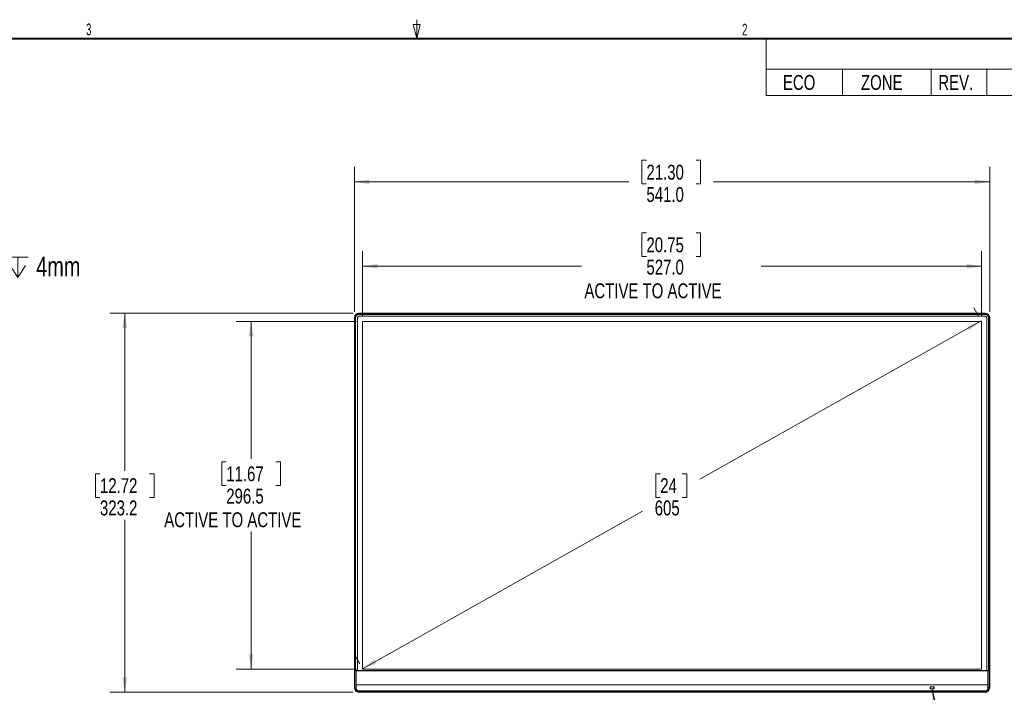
# Model space of a CAD drawing. Header units: millimetres. Extents: x 9 to 550, y 15 to 417.
# Tile 29 of 34: x 195 to 404, y 273 to 417. Entities that reach past the tile are written whole.
import ezdxf

# ---------------------------------------------------------------- set-up
doc = ezdxf.new("R2010")
doc.units = ezdxf.units.MM
doc.styles.add('SLDTEXTSTYLE0', font='TXT', dxfattribs={"width": 0.605})
doc.styles.add('SLDTEXTSTYLE3', font='TXT', dxfattribs={"width": 0.75})
doc.dimstyles.new('SLDDIMSTYLE0', dxfattribs={"dimtxt": 3.175, "dimasz": 3.175, "dimexe": 0, "dimexo": 0.0625, "dimgap": 0.79375, "dimtad": 0, "dimtih": 1, "dimtoh": 1, "dimdec": 1, "dimlfac": 4, "dimrnd": 1e-09, "dimzin": 12, "dimdsep": 46, "dimtxsty": 'SLDTEXTSTYLE3', "dimsah": 1, "dimcen": 0.09, "dimadec": 0, "dimazin": 3, "dimtfac": 1, "dimtdec": 1, "dimtofl": 0, "dimtmove": 0, "dimatfit": 3, "dimfxl": 1, "dimfrac": 2, "dimtolj": 1, "dimtzin": 12, "dimarcsym": 0})
doc.dimstyles.new('SLDDIMSTYLE1', dxfattribs={"dimtxt": 3.175, "dimasz": 3.175, "dimexe": 0, "dimexo": 0.0625, "dimgap": 0.79375, "dimtad": 0, "dimtih": 1, "dimtoh": 1, "dimdec": 1, "dimlfac": 4, "dimrnd": 1e-09, "dimzin": 4, "dimdsep": 46, "dimtxsty": 'SLDTEXTSTYLE3', "dimsah": 1, "dimcen": 0.09, "dimadec": 0, "dimazin": 1, "dimtfac": 1, "dimtdec": 1, "dimtofl": 0, "dimtmove": 0, "dimatfit": 3, "dimfxl": 1, "dimfrac": 2, "dimtolj": 1, "dimtzin": 12, "dimarcsym": 0})
doc.dimstyles.new('SLDDIMSTYLE3', dxfattribs={"dimtxt": 0.18, "dimasz": 3.175, "dimexe": 0, "dimexo": 0.0625, "dimgap": 0, "dimtad": 0, "dimtih": 1, "dimtoh": 1, "dimdec": 0, "dimrnd": 1e-09, "dimzin": 0, "dimdsep": 46, "dimtxsty": 'Standard', "dimsah": 1, "dimcen": 0.09, "dimadec": 0, "dimazin": 0, "dimtfac": 3.175, "dimtdec": 0, "dimtofl": 0, "dimtmove": 0, "dimatfit": 3, "dimfxl": 1, "dimfrac": 2, "dimtolj": 1, "dimtzin": 0, "dimarcsym": 0})
doc.dimstyles.new('SLDDIMSTYLE4', dxfattribs={"dimtxt": 3.175, "dimasz": 3.175, "dimexe": 0, "dimexo": 0.0625, "dimgap": 0.79375, "dimtad": 0, "dimtih": 1, "dimtoh": 1, "dimdec": 0, "dimlfac": 4, "dimrnd": 1e-09, "dimzin": 12, "dimdsep": 46, "dimtxsty": 'SLDTEXTSTYLE3', "dimsah": 1, "dimcen": 0.09, "dimadec": 0, "dimazin": 3, "dimtfac": 1, "dimtdec": 0, "dimtofl": 0, "dimtmove": 0, "dimatfit": 3, "dimfxl": 1, "dimfrac": 2, "dimtolj": 1, "dimtzin": 12, "dimarcsym": 0})

# ---------------------------------------------------------------- blocks, each defined once
blk = doc.blocks.new('SW_TABLEANNOTATION_0')
at = {"color": 0, "linetype": 'Continuous', "lineweight": 0}
for p, q in [((0, 0), (0, -12.16)), ((192.33, 0), (0, 0)), ((192.33, -12.16), (192.33, 0)), ((0, -6.56), (192.33, -6.56)), ((16.26, -6.56), (16.26, -12.16)), ((35.18, -6.56), (35.18, -12.16)), ((46.98, -6.56), (46.98, -12.16)), ((151.92, -6.56), (151.92, -12.16)), ((175.1, -6.56), (175.1, -12.16)), ((0, -12.16), (192.33, -12.16))]:
    blk.add_line(p, q, dxfattribs=at)
at = {"color": 0, "linetype": 'Continuous', "lineweight": 0, "char_height": 3.175, "attachment_point": 1, "style": 'SLDTEXTSTYLE3'}
for s, insert in [('REVISION HISTORY', (77.8, -1.7)), ('ECO', (3.6, -7.79)), ('ZONE', (20.22, -7.79)), ('REV.', (36.68, -7.79)), ('DESCRIPTION', (86.29, -7.79)), ('DATE', (158.48, -7.79)), ("APPR'D", (176.6, -7.79))]:
    blk.add_mtext(s, dxfattribs=dict(at, insert=insert))
blk = doc.blocks.new('SW_SYMBOL_HOLE_DEPTH')
at = {"color": 0, "linetype": 'Continuous', "lineweight": 0}
for p, q in [((0, 875), (800, 875)), ((400, 875), (400, 75)), ((100, 555), (400, 75)), ((700, 555), (400, 75))]:
    blk.add_line(p, q, dxfattribs=at)
blk = doc.blocks.new('SW_NOTE_6')
at = {"color": 0, "linetype": 'Continuous', "lineweight": 0, "xscale": 0.0054074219, "yscale": 0.0054074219, "zscale": 0.0054074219}
blk.add_blockref('SW_SYMBOL_HOLE_DEPTH', (26.97, 0.59), dxfattribs=at)
at = {"color": 0, "linetype": 'Continuous', "lineweight": 0, "char_height": 4.233, "attachment_point": 1, "style": 'SLDTEXTSTYLE3'}
for s, insert in [('4X M4x0.7', (0, 5.46)), ('4mm', (33.02, 5.46))]:
    blk.add_mtext(s, dxfattribs=dict(at, insert=insert))
blk = doc.blocks.new('_D_4')
at = {"color": 7, "linetype": 'Continuous', "lineweight": 0}
for p, q in [((328.31, 386.79), (327.35, 386.79)), ((327.35, 386.79), (327.35, 381.75)), ((338.87, 386.79), (339.84, 386.79)), ((339.84, 386.79), (339.84, 381.75)), ((266.14, 354.51), (266.14, 385.39)), ((401.39, 354.51), (401.39, 385.39)), ((266.14, 382.21), (324.56, 382.21)), ((327.35, 381.75), (328.31, 381.75)), ((339.84, 381.75), (338.87, 381.75)), ((401.39, 382.21), (342.62, 382.21))]:
    blk.add_line(p, q, dxfattribs=at)
for points in [[(266.14, 382.21), (269.31, 381.7), (269.31, 382.72)], [(401.39, 382.21), (398.21, 382.72), (398.21, 381.7)]]:
    blk.add_solid(points, dxfattribs=at)
at = {"color": 7, "linetype": 'Continuous', "lineweight": 0, "char_height": 3.175, "attachment_point": 1, "style": 'SLDTEXTSTYLE3'}
for s, insert in [('21.30', (328.31, 385.84)), ('541.0', (328.31, 381.09))]:
    blk.add_mtext(s, dxfattribs=dict(at, insert=insert))
blk = doc.blocks.new('_D_5')
at = {"color": 7, "linetype": 'Continuous', "lineweight": 0}
for p, q in [((265.84, 354.21), (214.07, 354.21)), ((217.25, 354.21), (217.25, 320.65)), ((211.97, 320), (211, 320)), ((211, 320), (211, 314.96)), ((222.53, 320), (223.49, 320)), ((223.49, 320), (223.49, 314.96)), ((211, 314.96), (211.97, 314.96)), ((223.49, 314.96), (222.53, 314.96)), ((217.25, 273.42), (217.25, 310.21)), ((265.84, 273.42), (214.07, 273.42))]:
    blk.add_line(p, q, dxfattribs=at)
for points in [[(217.25, 354.21), (216.74, 351.04), (217.76, 351.04)], [(217.25, 273.42), (217.76, 276.6), (216.74, 276.6)]]:
    blk.add_solid(points, dxfattribs=at)
at = {"color": 7, "linetype": 'Continuous', "lineweight": 0, "char_height": 3.175, "attachment_point": 1, "style": 'SLDTEXTSTYLE3'}
for s, insert in [('12.72', (211.97, 319.05)), ('323.2', (211.97, 314.3))]:
    blk.add_mtext(s, dxfattribs=dict(at, insert=insert))
blk = doc.blocks.new('_D_6')
at = {"color": 7, "linetype": 'Continuous', "lineweight": 0}
for p, q in [((266.61, 352.47), (240.96, 352.47)), ((244.13, 352.47), (244.13, 323.17)), ((238.86, 322.52), (237.89, 322.52)), ((237.89, 322.52), (237.89, 317.48)), ((249.41, 322.52), (250.38, 322.52)), ((250.38, 322.52), (250.38, 317.48)), ((237.89, 317.48), (238.86, 317.48)), ((250.38, 317.48), (249.41, 317.48)), ((244.13, 278.35), (244.13, 307.69)), ((266.61, 278.35), (240.96, 278.35))]:
    blk.add_line(p, q, dxfattribs=at)
for points in [[(244.13, 352.47), (243.63, 349.29), (244.64, 349.29)], [(244.13, 278.35), (244.64, 281.53), (243.63, 281.53)]]:
    blk.add_solid(points, dxfattribs=at)
at = {"color": 7, "linetype": 'Continuous', "lineweight": 0, "char_height": 3.175, "attachment_point": 1, "style": 'SLDTEXTSTYLE3'}
for s, insert in [('11.67', (238.86, 321.57)), ('296.5', (238.86, 316.82)), ('ACTIVE TO ACTIVE', (225.65, 311.78))]:
    blk.add_mtext(s, dxfattribs=dict(at, insert=insert))
blk = doc.blocks.new('_D_7')
at = {"color": 7, "linetype": 'Continuous', "lineweight": 0}
for p, q in [((328.31, 371.31), (327.35, 371.31)), ((327.35, 371.31), (327.35, 366.27)), ((338.87, 371.31), (339.84, 371.31)), ((339.84, 371.31), (339.84, 366.27)), ((267.88, 353.74), (267.88, 367.39)), ((399.64, 353.74), (399.64, 367.39)), ((327.35, 366.27), (328.31, 366.27)), ((339.84, 366.27), (338.87, 366.27)), ((267.88, 364.21), (314.46, 364.21)), ((399.64, 364.21), (352.72, 364.21))]:
    blk.add_line(p, q, dxfattribs=at)
for points in [[(267.88, 364.21), (271.06, 363.7), (271.06, 364.72)], [(399.64, 364.21), (396.47, 364.72), (396.47, 363.7)]]:
    blk.add_solid(points, dxfattribs=at)
at = {"color": 7, "linetype": 'Continuous', "lineweight": 0, "char_height": 3.175, "attachment_point": 1, "style": 'SLDTEXTSTYLE3'}
for s, insert in [('20.75', (328.31, 370.36)), ('527.0', (328.31, 365.61)), ('ACTIVE TO ACTIVE', (315.1, 360.57))]:
    blk.add_mtext(s, dxfattribs=dict(at, insert=insert))
blk = doc.blocks.new('_D_8')
at = {"color": 7, "linetype": 'Continuous', "lineweight": 0}
for p, q in [((399.02, 353.57), (398.04, 355.32)), ((399.59, 352.55), (339.69, 318.86)), ((331.25, 320), (330.28, 320)), ((330.28, 320), (330.28, 314.96)), ((335.94, 320), (336.9, 320)), ((336.9, 320), (336.9, 314.96)), ((330.28, 314.96), (331.25, 314.96)), ((336.9, 314.96), (335.94, 314.96)), ((267.83, 278.44), (327.49, 312)), ((267.26, 279.46), (266.28, 281.21))]:
    blk.add_line(p, q, dxfattribs=at)
for points in [[(399.59, 352.55), (396.58, 351.44), (397.08, 350.56)], [(267.83, 278.44), (270.85, 279.55), (270.35, 280.44)]]:
    blk.add_solid(points, dxfattribs=at)
at = {"color": 7, "linetype": 'Continuous', "lineweight": 0, "char_height": 3.175, "attachment_point": 1, "style": 'SLDTEXTSTYLE3'}
for s, insert in [('24', (331.25, 319.05)), ('605', (330.07, 314.3))]:
    blk.add_mtext(s, dxfattribs=dict(at, insert=insert))

msp = doc.modelspace()

# ---------------------------------------------------------------- linework, layer by layer
at = {"color": 7, "linetype": 'Continuous', "lineweight": 0}
for p, q in [((279.4, 412.75), (278.65, 415.75)), ((278.65, 415.75), (280.15, 415.75)), ((279.4, 412.75), (279.4, 416.75)), ((279.4, 412.75), (280.15, 415.75))]:
    msp.add_line(p, q, dxfattribs=at)
at = {"color": 7, "linetype": 'Continuous', "lineweight": 40}
msp.add_line((12.7, 412.75), (546.1, 412.75), dxfattribs=at)
at = {"color": 7, "linetype": 'Continuous', "lineweight": 15}
for p, q in [((266.137, 353.238), (266.146, 353.238)), ((266.137, 353.238), (266.137, 274.388)), ((266.146, 353.238), (266.146, 274.388)), ((266.322, 353.238), (266.146, 353.238)), ((266.322, 278.034), (266.322, 353.238)), ((266.395, 353.238), (266.322, 353.238)), ((266.395, 278.103), (266.395, 353.238)), ((266.762, 278.105), (266.762, 353.088)), ((266.762, 284.16), (266.762, 353.088)), ((267.112, 354.204), (267.112, 354.213)), ((267.112, 354.213), (400.412, 354.213)), ((267.112, 354.028), (267.112, 354.204)), ((400.412, 354.204), (267.112, 354.204)), ((267.112, 354.028), (400.412, 354.028)), ((267.112, 353.955), (267.112, 354.028)), ((400.412, 353.955), (267.112, 353.955)), ((267.262, 353.588), (400.262, 353.588)), ((399.642, 352.468), (267.882, 352.468)), ((267.882, 352.468), (267.882, 278.353)), ((399.642, 278.353), (399.642, 352.468)), ((400.412, 354.213), (400.412, 354.204)), ((400.412, 354.204), (400.412, 354.028)), ((400.412, 354.028), (400.412, 353.955)), ((400.762, 353.088), (400.762, 278.105)), ((400.762, 353.088), (400.762, 284.16)), ((401.129, 353.238), (401.129, 278.103)), ((401.129, 353.238), (401.202, 353.238)), ((401.379, 353.238), (401.202, 353.238)), ((401.202, 353.238), (401.202, 278.034)), ((401.379, 274.388), (401.379, 353.238)), ((401.387, 353.238), (401.379, 353.238)), ((401.387, 274.388), (401.387, 353.238)), ((266.762, 278.105), (266.762, 284.16)), ((400.762, 284.16), (400.762, 278.105)), ((266.322, 278.034), (266.456, 278.008)), ((266.414, 278.105), (266.528, 278.083)), ((266.414, 278.105), (266.762, 278.105)), ((266.456, 275.003), (266.456, 278.008)), ((266.456, 278.008), (266.482, 278.008)), ((266.482, 278.008), (266.528, 278.008)), ((266.528, 278.083), (400.996, 278.083)), ((266.528, 278.008), (266.528, 274.996)), ((266.528, 278.008), (400.996, 278.008)), ((400.762, 278.105), (266.762, 278.105)), ((266.762, 278.105), (266.813, 278.105)), ((400.611, 278.105), (266.913, 278.105)), ((267.882, 278.353), (399.642, 278.353)), ((400.711, 278.105), (400.762, 278.105)), ((400.762, 278.105), (401.11, 278.105)), ((400.996, 278.083), (401.11, 278.105)), ((400.996, 278.008), (401.042, 278.008)), ((400.996, 274.996), (400.996, 278.008)), ((401.042, 278.008), (401.069, 278.008)), ((401.069, 278.008), (401.202, 278.034)), ((401.069, 278.008), (401.069, 275.003)), ((266.424, 274.388), (266.456, 275.003)), ((266.528, 274.996), (266.497, 274.374)), ((266.528, 274.996), (400.996, 274.996)), ((400.996, 274.996), (401.027, 274.374)), ((401.069, 275.003), (401.1, 274.388)), ((266.137, 274.388), (266.146, 274.388)), ((266.146, 274.388), (266.424, 274.388)), ((267.112, 273.726), (400.412, 273.726)), ((267.112, 273.421), (267.112, 273.667)), ((400.412, 273.667), (267.112, 273.667)), ((267.112, 273.421), (400.412, 273.421)), ((267.112, 273.413), (267.112, 273.421)), ((388.737, 274.595), (389.537, 274.595)), ((388.737, 274.17), (388.737, 274.595)), ((388.737, 274.595), (388.762, 274.57)), ((389.537, 274.595), (388.737, 274.595)), ((388.737, 274.595), (388.741, 274.174)), ((389.537, 274.17), (388.737, 274.17)), ((388.741, 274.174), (388.762, 274.195)), ((388.741, 274.174), (389.533, 274.174)), ((388.762, 274.57), (388.762, 274.195)), ((388.762, 274.57), (389.512, 274.57)), ((389.512, 274.195), (388.762, 274.195)), ((389.512, 274.57), (389.537, 274.595)), ((389.512, 274.195), (389.512, 274.57)), ((389.512, 274.195), (389.533, 274.174)), ((389.533, 274.174), (389.537, 274.595)), ((389.537, 274.595), (389.537, 274.17)), ((400.412, 273.667), (400.412, 273.421)), ((400.412, 273.413), (400.412, 273.421)), ((401.1, 274.388), (401.379, 274.388)), ((401.387, 274.388), (401.379, 274.388))]:
    msp.add_line(p, q, dxfattribs=at)
for centre, radius, start, end in [((267.112, 353.238), 0.975, 90, 180), ((267.112, 353.238), 0.967, 90, 180), ((267.112, 353.238), 0.79, 90, 180), ((267.262, 353.088), 0.5, 90, 180), ((400.262, 353.088), 0.5, 0, 90), ((400.412, 353.238), 0.975, 0, 90), ((400.412, 353.238), 0.967, 0, 89.99999), ((400.412, 353.238), 0.79, 0, 90), ((267.112, 274.388), 0.975, 180, 270), ((267.112, 274.388), 0.967, 180.00001, 270), ((266.494, 274.551), 0.177, 247.07423, 271.07388), ((400.412, 274.388), 0.967, 270, 360)]:
    msp.add_arc(centre, radius, start, end, dxfattribs=at)
for points, knots in [([(267.112, 353.955), (267.099, 353.955), (267.073, 353.955), (267.035, 353.951), (266.997, 353.946), (266.959, 353.939), (266.921, 353.93), (266.884, 353.918), (266.814, 353.893), (266.715, 353.842), (266.601, 353.749), (266.508, 353.635), (266.453, 353.527), (266.422, 353.438), (266.406, 353.372), (266.396, 353.306), (266.395, 353.26), (266.395, 353.238)], [0, 0, 0, 0, 0.03455, 0.06885401, 0.10301147, 0.13712312, 0.1712901, 0.20561306, 0.24019128, 0.37005044, 0.50002857, 0.62988778, 0.75986596, 0.82014804, 0.87990404, 0.93967461, 1, 1, 1, 1]), ([(266.771, 353.09), (266.771, 353.102), (266.771, 353.126), (266.775, 353.16), (266.781, 353.19), (266.787, 353.217), (266.794, 353.241), (266.801, 353.261), (266.811, 353.285), (266.827, 353.32), (266.859, 353.375), (266.913, 353.44), (266.978, 353.493), (267.033, 353.525), (267.076, 353.544), (267.122, 353.56), (267.184, 353.576), (267.233, 353.578), (267.26, 353.579)], [0, 0, 0, 0, 0.0481641, 0.0923403, 0.1325111, 0.1686652, 0.2007919, 0.2288812, 0.2529237, 0.3021063, 0.3782513, 0.5030126, 0.6275978, 0.7016533, 0.7520776, 0.8108128, 0.8935216, 1, 1, 1, 1]), ([(400.264, 353.579), (400.276, 353.579), (400.3, 353.578), (400.334, 353.575), (400.364, 353.569), (400.391, 353.563), (400.415, 353.556), (400.435, 353.549), (400.459, 353.539), (400.494, 353.523), (400.55, 353.491), (400.614, 353.437), (400.667, 353.372), (400.699, 353.317), (400.718, 353.274), (400.735, 353.228), (400.75, 353.166), (400.752, 353.117), (400.754, 353.09)], [0, 0, 0, 0, 0.0481641, 0.0923403, 0.1325111, 0.1686651, 0.2007919, 0.2288811, 0.2529237, 0.3021063, 0.3782513, 0.5030126, 0.6275978, 0.7016533, 0.7520776, 0.8108128, 0.8935216, 1, 1, 1, 1]), ([(401.129, 353.238), (401.129, 353.251), (401.129, 353.277), (401.126, 353.315), (401.121, 353.353), (401.113, 353.391), (401.104, 353.429), (401.093, 353.466), (401.067, 353.536), (401.016, 353.635), (400.923, 353.748), (400.809, 353.842), (400.701, 353.897), (400.612, 353.928), (400.547, 353.944), (400.48, 353.953), (400.435, 353.955), (400.412, 353.955)], [0, 0, 0, 0, 0.03455, 0.068854, 0.1030115, 0.1371231, 0.1712901, 0.2056131, 0.2401913, 0.3700504, 0.5000286, 0.6298878, 0.759866, 0.820148, 0.879904, 0.9396746, 1, 1, 1, 1]), ([(266.322, 278.034), (266.323, 278.038), (266.326, 278.045), (266.331, 278.055), (266.337, 278.064), (266.342, 278.071), (266.35, 278.079), (266.362, 278.089), (266.378, 278.098), (266.389, 278.101), (266.395, 278.103)], [0, 0, 0, 0, 0.13729712, 0.25896933, 0.36503712, 0.45553434, 0.53051872, 0.70536947, 0.86090241, 1, 1, 1, 1]), ([(266.395, 278.103), (266.398, 278.104), (266.404, 278.105), (266.41, 278.105), (266.414, 278.105)], [0, 0, 0, 0, 0.4993526, 1, 1, 1, 1]), ([(266.456, 278.008), (266.456, 278.027), (266.464, 278.047), (266.49, 278.075), (266.509, 278.083), (266.528, 278.083)], [0, 0, 0, 0, 0.5, 0.5, 1, 1, 1, 1]), ([(266.528, 278.083), (266.528, 278.082), (266.528, 278.074), (266.528, 278.046), (266.528, 278.027), (266.528, 278.008)], [0, 0, 0, 0, 0.5, 0.5, 1, 1, 1, 1]), ([(400.996, 278.008), (400.996, 278.027), (400.996, 278.046), (400.996, 278.074), (400.996, 278.082), (400.996, 278.083)], [0, 0, 0, 0, 0.5, 0.5, 1, 1, 1, 1]), ([(400.996, 278.083), (401.015, 278.083), (401.034, 278.075), (401.06, 278.047), (401.068, 278.027), (401.069, 278.008)], [0, 0, 0, 0, 0.5, 0.5, 1, 1, 1, 1]), ([(401.11, 278.105), (401.114, 278.105), (401.12, 278.105), (401.126, 278.104), (401.129, 278.103)], [0, 0, 0, 0, 0.5006474, 1, 1, 1, 1]), ([(401.129, 278.103), (401.133, 278.102), (401.142, 278.1), (401.153, 278.094), (401.165, 278.087), (401.178, 278.076), (401.193, 278.058), (401.199, 278.043), (401.202, 278.034)], [0, 0, 0, 0, 0.1008082, 0.209985, 0.3288343, 0.4583679, 0.6798293, 1, 1, 1, 1]), ([(266.456, 275.003), (266.457, 275.003), (266.46, 275.002), (266.466, 275.001), (266.473, 275), (266.481, 274.999), (266.49, 274.998), (266.498, 274.998), (266.506, 274.997), (266.514, 274.997), (266.521, 274.996), (266.526, 274.996), (266.528, 274.996)], [0, 0, 0, 0, 0.1345113, 0.2613509, 0.380518, 0.4920127, 0.5958357, 0.691989, 0.7804757, 0.8613009, 0.934472, 1, 1, 1, 1]), ([(401.069, 275.003), (401.067, 275.003), (401.065, 275.002), (401.059, 275.001), (401.054, 275), (401.048, 274.999), (401.038, 274.998), (401.021, 274.997), (401.005, 274.996), (400.996, 274.996)], [0, 0, 0, 0, 0.12752936, 0.24160832, 0.34222902, 0.42938504, 0.50307165, 0.7295977, 1, 1, 1, 1]), ([(266.424, 274.388), (266.424, 274.374), (266.423, 274.347), (266.425, 274.308), (266.429, 274.272), (266.433, 274.24), (266.439, 274.211), (266.445, 274.185), (266.451, 274.163), (266.457, 274.144), (266.463, 274.128), (266.467, 274.115), (266.485, 274.069), (266.527, 273.986), (266.597, 273.895), (266.666, 273.831), (266.72, 273.789), (266.774, 273.755), (266.836, 273.724), (266.902, 273.699), (266.973, 273.68), (267.043, 273.669), (267.089, 273.668), (267.112, 273.667)], [0, 0, 0, 0, 0.0379811, 0.0731868, 0.1055956, 0.1351879, 0.1619457, 0.1858529, 0.2068949, 0.2250592, 0.2403348, 0.2527127, 0.2621853, 0.3743598, 0.50209, 0.5708112, 0.6266004, 0.685437, 0.7436959, 0.8108552, 0.87597, 0.9390226, 1, 1, 1, 1]), ([(266.497, 274.374), (266.497, 274.359), (266.496, 274.329), (266.499, 274.285), (266.504, 274.243), (266.512, 274.201), (266.523, 274.161), (266.539, 274.115), (266.561, 274.064), (266.603, 273.991), (266.669, 273.908), (266.749, 273.841), (266.82, 273.799), (266.881, 273.769), (266.951, 273.746), (267.03, 273.729), (267.085, 273.727), (267.112, 273.726)], [0, 0, 0, 0, 0.0454754, 0.0898042, 0.1331511, 0.175692, 0.2176132, 0.2591093, 0.3222775, 0.3860714, 0.5126881, 0.637369, 0.6984233, 0.759321, 0.838457, 0.9182132, 1, 1, 1, 1]), ([(267.112, 273.667), (267.112, 273.671), (267.112, 273.678), (267.112, 273.699), (267.112, 273.712), (267.112, 273.726)], [0, 0, 0, 0, 0.5, 0.5, 1, 1, 1, 1]), ([(400.412, 273.667), (400.425, 273.668), (400.451, 273.668), (400.491, 273.672), (400.531, 273.677), (400.571, 273.685), (400.61, 273.696), (400.65, 273.709), (400.715, 273.735), (400.808, 273.787), (400.914, 273.877), (400.999, 273.988), (401.044, 274.079), (401.069, 274.149), (401.085, 274.208), (401.1, 274.29), (401.1, 274.353), (401.1, 274.388)], [0, 0, 0, 0, 0.03494667, 0.07035524, 0.10622397, 0.14255077, 0.17933321, 0.21656855, 0.25425374, 0.36665069, 0.50029303, 0.62679483, 0.74006376, 0.77489048, 0.83000055, 0.90514906, 1, 1, 1, 1]), ([(400.412, 273.413), (400.429, 273.413), (400.462, 273.414), (400.51, 273.417), (400.557, 273.423), (400.603, 273.431), (400.647, 273.441), (400.689, 273.453), (400.73, 273.466), (400.768, 273.48), (400.805, 273.495), (400.841, 273.512), (400.874, 273.529), (400.906, 273.547), (400.936, 273.565), (400.964, 273.584), (400.991, 273.603), (401.016, 273.622), (401.04, 273.641), (401.062, 273.661), (401.082, 273.679), (401.182, 273.776), (401.323, 273.983), (401.381, 274.226), (401.387, 274.359), (401.387, 274.378), (401.387, 274.388)], [0, 0, 0, 0, 0.0326647, 0.0645292, 0.0955936, 0.1258578, 0.1553218, 0.1839857, 0.2118493, 0.2389127, 0.2651759, 0.2906389, 0.3153016, 0.339164, 0.3622262, 0.3844881, 0.4059497, 0.4266111, 0.4464721, 0.4655328, 0.4837931, 0.5012532, 0.7385651, 0.9616373, 0.9808187, 1, 1, 1, 1]), ([(400.412, 273.726), (400.424, 273.726), (400.447, 273.726), (400.482, 273.73), (400.516, 273.736), (400.551, 273.743), (400.585, 273.753), (400.619, 273.766), (400.679, 273.792), (400.761, 273.84), (400.855, 273.923), (400.932, 274.021), (400.98, 274.114), (401.007, 274.192), (401.021, 274.253), (401.028, 274.313), (401.028, 274.354), (401.027, 274.374)], [0, 0, 0, 0, 0.0350192, 0.0699596, 0.1049711, 0.1402026, 0.1758003, 0.2119058, 0.2486549, 0.3721856, 0.4984846, 0.6247708, 0.7494991, 0.8137915, 0.8764952, 0.9383184, 1, 1, 1, 1]), ([(400.412, 273.667), (400.412, 273.671), (400.412, 273.679), (400.412, 273.7), (400.412, 273.713), (400.412, 273.726)], [0, 0, 0, 0, 0.5, 0.5, 1, 1, 1, 1]), ([(401.1, 274.388), (401.096, 274.385), (401.086, 274.381), (401.06, 274.376), (401.044, 274.375), (401.027, 274.374)], [0, 0, 0, 0, 0.5, 0.5, 1, 1, 1, 1])]:
    msp.add_open_spline(points, degree=3, knots=knots, dxfattribs=at)

# ---------------------------------------------------------------- block references
at = {"color": 7, "linetype": 'Continuous', "lineweight": 0}
for name, p in [('SW_TABLEANNOTATION_0', (353.767, 412.75)), ('SW_NOTE_6', (165.365, 360.813))]:
    msp.add_blockref(name, p, dxfattribs=at)

# ---------------------------------------------------------------- texts
at = {"color": 7, "linetype": 'Continuous', "lineweight": 0, "char_height": 2.5, "attachment_point": 2, "style": 'SLDTEXTSTYLE0'}
for s, insert in [('3', (209.575, 415.926)), ('2', (349.244, 415.888))]:
    msp.add_mtext(s, dxfattribs=dict(at, insert=insert))

# ---------------------------------------------------------------- dimensions: what is measured, and where the dimension line sits
at = {"color": 7, "linetype": 'Continuous', "lineweight": 0}
dim = msp.add_linear_dim(base=(401.387, 382.213), p1=(266.137, 353.238), p2=(401.387, 353.238), dimstyle='SLDDIMSTYLE1', dxfattribs=at)
dim.commit()
dim.dimension.update_dxf_attribs({"geometry": '_D_4', "text_midpoint": (333.591, 382.213), "dimtype": 160})
dim = msp.add_linear_dim(base=(267.882, 364.213), p1=(399.642, 352.468), p2=(267.882, 352.468), text='<>\\PACTIVE TO ACTIVE', dimstyle='SLDDIMSTYLE1', dxfattribs=at)
dim.commit()
dim.dimension.update_dxf_attribs({"geometry": '_D_7', "text_midpoint": (333.591, 364.213), "dimtype": 160})
for base, p1, p2, angle, dimstyle, picture, middle in [((267.833, 278.44), (399.642, 352.468), (267.882, 278.353), 29.35775, 'SLDDIMSTYLE4', '_D_8', (333.591, 315.428)), ((217.248, 354.213), (267.112, 273.421), (267.112, 354.213), 90, 'SLDDIMSTYLE0', '_D_5', (217.248, 315.428))]:
    dim = msp.add_linear_dim(base=base, p1=p1, p2=p2, angle=angle, dimstyle=dimstyle, dxfattribs=at)
    dim.commit()
    dim.dimension.update_dxf_attribs({"geometry": picture, "text_midpoint": middle, "dimtype": 160})
dim = msp.add_linear_dim(base=(244.135, 278.353), p1=(267.882, 352.468), p2=(267.882, 278.353), angle=90, text='<>\\PACTIVE TO ACTIVE', dimstyle='SLDDIMSTYLE0', dxfattribs=at)
dim.commit()
dim.dimension.update_dxf_attribs({"geometry": '_D_6', "text_midpoint": (244.135, 315.428), "dimtype": 160})

# ---------------------------------------------------------------- leaders
msp.add_leader([(389.118, 273.958), (394.541, 248.101), (397.716, 248.101)], dimstyle='SLDDIMSTYLE3', dxfattribs=at)

doc.saveas('drawing.dxf')
